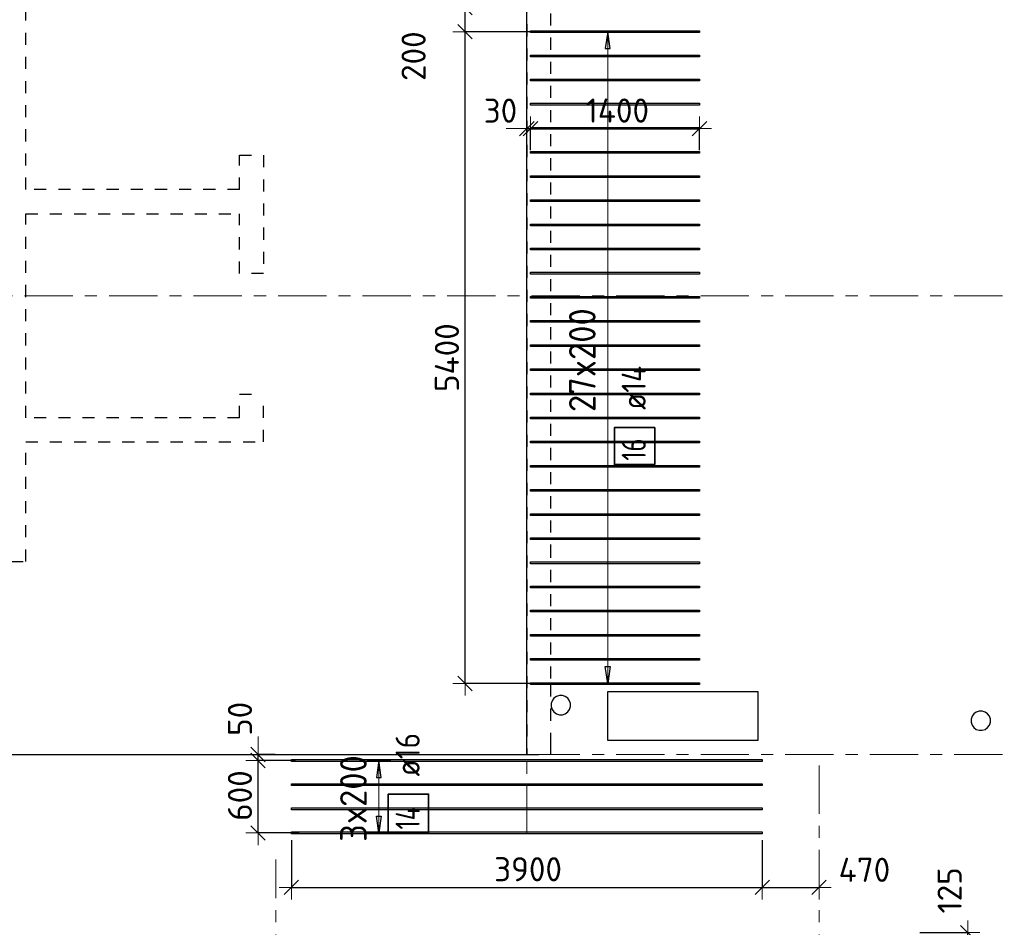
# Model space of a CAD drawing. Header units: metres. Extents: x -38 to 98, y -15 to 21.
# Tile 22 of 147: x 21.83 to 29.98, y 7.57 to 15.09. Entities that reach past the tile are written whole.
import ezdxf

# ---------------------------------------------------------------- set-up
doc = ezdxf.new("R2010")
doc.units = ezdxf.units.M
doc.header["$PDMODE"] = 65
for name, pattern in [('______11', [0.5, 0.4, -0.05, 0, -0.05]), ('______2', [0.0405, 0.03, -0.0105]), ('______5', [1.1, 0.8, -0.1, 0.1, -0.1])]:
    doc.linetypes.add(name, pattern=pattern)
for name, color, linetype, lineweight in [('XR$1$Осевая линия (1)', 7, '______5', 13), ('XR$4$Перекрытие (1)', 7, 'Continuous', 35), ('XR$4$Размерная линия (1)', 7, 'Continuous', 13)]:
    doc.layers.add(name, color=color, linetype=linetype, lineweight=lineweight)
doc.layers.add('XR$4$Арм.стержн.Доп. Арм верхн.зоны Х', color=7, linetype='Continuous', lineweight=35, true_color=0x8c8cff)
doc.layers.add('XR$6$Стена_ бетон несущ.', color=7, linetype='Continuous', lineweight=70, true_color=0xb4b496)
doc.styles.add('ISOCPEUR', font='txt')
doc.dimstyles.new('DIMSTYLE_3', dxfattribs={"dimtxt": 0.2, "dimasz": 0.2, "dimexe": 0, "dimexo": 0, "dimgap": 0.1, "dimtad": 2, "dimdec": 0, "dimlfac": 1000, "dimrnd": 5, "dimzin": 12, "dimdsep": 46, "dimtxsty": 'ISOCPEUR', "dimblk1": 'ALL_ML_STRICH', "dimblk2": 'ALL_ML_STRICH', "dimsah": 1, "dimcen": 0, "dimclrd": 7, "dimclre": 256, "dimclrt": 7, "dimadec": 0, "dimazin": 0, "dimtfac": 1, "dimtdec": 0, "dimtix": 1, "dimtmove": 2, "dimatfit": 3, "dimfxl": 0, "dimtzin": 0, "dimlwd": 0, "dimlwe": -3, "dimarcsym": 0})
doc.dimstyles.new('DIMSTYLE_33', dxfattribs={"dimtxt": 0.2, "dimasz": 0.2, "dimexe": 0, "dimexo": 0, "dimgap": 0.1, "dimtad": 2, "dimdec": 0, "dimlfac": 1000, "dimrnd": 5, "dimzin": 12, "dimdsep": 46, "dimtxsty": 'ISOCPEUR', "dimblk1": 'ALL_ML_STRICH', "dimblk2": 'ALL_ML_STRICH', "dimsah": 1, "dimcen": 0, "dimclrd": 7, "dimclre": 256, "dimclrt": 7, "dimadec": 0, "dimazin": 0, "dimtfac": 1, "dimtdec": 0, "dimtix": 1, "dimtmove": 2, "dimatfit": 3, "dimfxl": 0, "dimtvp": 1.2, "dimtzin": 0, "dimlwd": 0, "dimlwe": -3, "dimarcsym": 0})

# ---------------------------------------------------------------- blocks, each defined once
blk = doc.blocks.new('ALL_ML_STRICH')
at = {"color": 0, "linetype": 'ByBlock', "lineweight": -2}
for p, q in [((0, -0.5), (0, 0.5)), ((-1, 0), (0.5, 0)), ((-0.3, -0.3), (0.3, 0.3))]:
    blk.add_line(p, q, dxfattribs=at)
blk = doc.blocks.new('*D362')
at = {"layer": 'DEFPOINTS', "color": 7, "linetype": 'Continuous', "lineweight": 13, "transparency": 33554687}
for p in [(29.2653, 7.5243), (29.6014, 7.4), (29.6823, 7.4)]:
    blk.add_point(p, dxfattribs=at)
at = {"layer": 'XR$4$Размерная линия (1)', "color": 9, "linetype": 'Continuous', "lineweight": -2, "true_color": 0xc7c7c7, "transparency": 33554687}
for p, q in [((29.2853, 7.5243), (29.6823, 7.5243)), ((29.6214, 7.4), (29.6823, 7.4))]:
    blk.add_line(p, q, dxfattribs=at)
at = {"layer": 'XR$4$Размерная линия (1)', "color": 7, "linetype": 'Continuous', "lineweight": -2, "transparency": 33554687}
blk.add_line((29.6823, 7.4), (29.6823, 7.5243), dxfattribs=at)
at = {"layer": 'XR$4$Размерная линия (1)', "color": 7, "linetype": 'Continuous', "lineweight": 13, "transparency": 33554687, "xscale": 0.2, "yscale": 0.2, "zscale": 0.2}
for p, rotation in [((29.6823, 7.5243), 90), ((29.6823, 7.4), 270)]:
    blk.add_blockref('ALL_ML_STRICH', p, dxfattribs=dict(at, rotation=rotation))
at = {"layer": 'XR$4$Размерная линия (1)', "color": 7, "linetype": 'Continuous', "lineweight": 13, "transparency": 33554687, "insert": (29.5314, 7.8746), "char_height": 0.2, "width": 0.6, "attachment_point": 5, "rotation": 90, "style": 'ISOCPEUR'}
blk.add_mtext('\\A1;{125}', dxfattribs=at)
blk = doc.blocks.new('*D569')
at = {"layer": 'DEFPOINTS', "color": 7, "linetype": 'Continuous', "lineweight": 13, "transparency": 33554687}
for p in [(24.08, 8.3102), (27.98, 8.3102), (24.08, 7.8997)]:
    blk.add_point(p, dxfattribs=at)
at = {"layer": 'XR$4$Размерная линия (1)', "color": 9, "linetype": 'Continuous', "lineweight": -2, "true_color": 0xc7c7c7, "transparency": 33554687}
for p, q in [((24.08, 8.2902), (24.08, 7.8997)), ((27.98, 8.2902), (27.98, 7.8997))]:
    blk.add_line(p, q, dxfattribs=at)
at = {"layer": 'XR$4$Размерная линия (1)', "color": 7, "linetype": 'Continuous', "lineweight": -2, "transparency": 33554687}
blk.add_line((24.08, 7.8997), (27.98, 7.8997), dxfattribs=at)
at = {"layer": 'XR$4$Размерная линия (1)', "color": 7, "linetype": 'Continuous', "lineweight": 13, "transparency": 33554687, "xscale": 0.2, "yscale": 0.2, "zscale": 0.2, "rotation": 180}
blk.add_blockref('ALL_ML_STRICH', (24.08, 7.8997), dxfattribs=at)
at = {"layer": 'XR$4$Размерная линия (1)', "color": 7, "linetype": 'Continuous', "lineweight": 13, "transparency": 33554687, "xscale": 0.2, "yscale": 0.2, "zscale": 0.2}
blk.add_blockref('ALL_ML_STRICH', (27.98, 7.8997), dxfattribs=at)
at = {"layer": 'XR$4$Размерная линия (1)', "color": 7, "linetype": 'Continuous', "lineweight": 13, "transparency": 33554687, "insert": (26.04, 8.0497), "char_height": 0.2, "width": 0.8, "attachment_point": 5, "style": 'ISOCPEUR'}
blk.add_mtext('\\A1;{3900}', dxfattribs=at)
blk = doc.blocks.new('*D570')
at = {"layer": 'DEFPOINTS', "color": 7, "linetype": 'Continuous', "lineweight": 13, "transparency": 33554687}
for p in [(27.98, 8.3102), (27.98, 7.8997), (28.45, 7.8961)]:
    blk.add_point(p, dxfattribs=at)
at = {"layer": 'XR$4$Размерная линия (1)', "color": 9, "linetype": 'Continuous', "lineweight": -2, "true_color": 0xc7c7c7, "transparency": 33554687}
for p, q in [((27.98, 8.2902), (27.98, 7.8997)), ((28.45, 7.8997), (28.45, 7.8997))]:
    blk.add_line(p, q, dxfattribs=at)
at = {"layer": 'XR$4$Размерная линия (1)', "color": 7, "linetype": 'Continuous', "lineweight": -2, "transparency": 33554687}
blk.add_line((27.98, 7.8997), (28.45, 7.8997), dxfattribs=at)
at = {"layer": 'XR$4$Размерная линия (1)', "color": 7, "linetype": 'Continuous', "lineweight": 13, "transparency": 33554687, "xscale": 0.2, "yscale": 0.2, "zscale": 0.2, "rotation": 180}
blk.add_blockref('ALL_ML_STRICH', (27.98, 7.8997), dxfattribs=at)
at = {"layer": 'XR$4$Размерная линия (1)', "color": 7, "linetype": 'Continuous', "lineweight": 13, "transparency": 33554687, "xscale": 0.2, "yscale": 0.2, "zscale": 0.2}
blk.add_blockref('ALL_ML_STRICH', (28.45, 7.8997), dxfattribs=at)
at = {"layer": 'XR$4$Размерная линия (1)', "color": 7, "linetype": 'Continuous', "lineweight": 13, "transparency": 33554687, "insert": (28.8261, 8.045), "char_height": 0.2, "width": 0.6, "attachment_point": 5, "style": 'ISOCPEUR'}
blk.add_mtext('\\A1;{470}', dxfattribs=at)
blk = doc.blocks.new('*D571')
at = {"layer": 'DEFPOINTS', "color": 7, "linetype": 'Continuous', "lineweight": 13, "transparency": 33554687}
for p in [(24.1349, 8.9502), (23.8039, 8.3502), (24.1632, 8.3502)]:
    blk.add_point(p, dxfattribs=at)
at = {"layer": 'XR$4$Размерная линия (1)', "color": 9, "linetype": 'Continuous', "lineweight": -2, "true_color": 0xc7c7c7, "transparency": 33554687}
for p, q in [((24.1149, 8.9502), (23.8039, 8.9502)), ((24.1432, 8.3502), (23.8039, 8.3502))]:
    blk.add_line(p, q, dxfattribs=at)
at = {"layer": 'XR$4$Размерная линия (1)', "color": 7, "linetype": 'Continuous', "lineweight": -2, "transparency": 33554687}
blk.add_line((23.8039, 8.3502), (23.8039, 8.9502), dxfattribs=at)
at = {"layer": 'XR$4$Размерная линия (1)', "color": 7, "linetype": 'Continuous', "lineweight": 13, "transparency": 33554687, "xscale": 0.2, "yscale": 0.2, "zscale": 0.2}
for p, rotation in [((23.8039, 8.9502), 90), ((23.8039, 8.3502), 270)]:
    blk.add_blockref('ALL_ML_STRICH', p, dxfattribs=dict(at, rotation=rotation))
at = {"layer": 'XR$4$Размерная линия (1)', "color": 7, "linetype": 'Continuous', "lineweight": 13, "transparency": 33554687, "insert": (23.6539, 8.6602), "char_height": 0.2, "width": 0.6, "attachment_point": 5, "rotation": 90, "style": 'ISOCPEUR'}
blk.add_mtext('\\A1;{600}', dxfattribs=at)
blk = doc.blocks.new('*D572')
at = {"layer": 'DEFPOINTS', "color": 7, "linetype": 'Continuous', "lineweight": 13, "transparency": 33554687}
for p in [(23.9648, 9), (23.8039, 8.9502), (24.1349, 8.9502)]:
    blk.add_point(p, dxfattribs=at)
at = {"layer": 'XR$4$Размерная линия (1)', "color": 9, "linetype": 'Continuous', "lineweight": -2, "true_color": 0xc7c7c7, "transparency": 33554687}
for p, q in [((23.9448, 9), (23.8039, 9)), ((24.1149, 8.9502), (23.8039, 8.9502))]:
    blk.add_line(p, q, dxfattribs=at)
at = {"layer": 'XR$4$Размерная линия (1)', "color": 7, "linetype": 'Continuous', "lineweight": -2, "transparency": 33554687}
blk.add_line((23.8039, 8.9502), (23.8039, 9), dxfattribs=at)
at = {"layer": 'XR$4$Размерная линия (1)', "color": 7, "linetype": 'Continuous', "lineweight": 13, "transparency": 33554687, "xscale": 0.2, "yscale": 0.2, "zscale": 0.2}
for p, rotation in [((23.8039, 8.9502), 270), ((23.8039, 9), 90)]:
    blk.add_blockref('ALL_ML_STRICH', p, dxfattribs=dict(at, rotation=rotation))
at = {"layer": 'XR$4$Размерная линия (1)', "color": 7, "linetype": 'Continuous', "lineweight": 13, "transparency": 33554687, "insert": (23.6544, 9.2957), "char_height": 0.2, "width": 0.4, "attachment_point": 5, "rotation": 90, "style": 'ISOCPEUR'}
blk.add_mtext('\\A1;{50}', dxfattribs=at)
blk = doc.blocks.new('*D575')
at = {"layer": 'DEFPOINTS', "color": 7, "linetype": 'Continuous', "lineweight": 13, "transparency": 33554687}
for p in [(26.1349, 14.9881), (25.5181, 9.5881), (26.1666, 9.5881)]:
    blk.add_point(p, dxfattribs=at)
at = {"layer": 'XR$4$Размерная линия (1)', "color": 9, "linetype": 'Continuous', "lineweight": -2, "true_color": 0xc7c7c7, "transparency": 33554687}
for p, q in [((26.1149, 14.9881), (25.5181, 14.9881)), ((26.1466, 9.5881), (25.5181, 9.5881))]:
    blk.add_line(p, q, dxfattribs=at)
at = {"layer": 'XR$4$Размерная линия (1)', "color": 7, "linetype": 'Continuous', "lineweight": -2, "transparency": 33554687}
blk.add_line((25.5181, 9.5881), (25.5181, 14.9881), dxfattribs=at)
at = {"layer": 'XR$4$Размерная линия (1)', "color": 7, "linetype": 'Continuous', "lineweight": 13, "transparency": 33554687, "xscale": 0.2, "yscale": 0.2, "zscale": 0.2}
for p, rotation in [((25.5181, 14.9881), 90), ((25.5181, 9.5881), 270)]:
    blk.add_blockref('ALL_ML_STRICH', p, dxfattribs=dict(at, rotation=rotation))
at = {"layer": 'XR$4$Размерная линия (1)', "color": 7, "linetype": 'Continuous', "lineweight": 13, "transparency": 33554687, "insert": (25.3681, 12.2881), "char_height": 0.2, "width": 0.8, "attachment_point": 5, "rotation": 90, "style": 'ISOCPEUR'}
blk.add_mtext('\\A1;{5400}', dxfattribs=at)
blk = doc.blocks.new('*D576')
at = {"layer": 'DEFPOINTS', "color": 7, "linetype": 'Continuous', "lineweight": 13, "transparency": 33554687}
for p in [(26.1666, 15.1881), (25.5181, 14.9881), (26.1349, 14.9881)]:
    blk.add_point(p, dxfattribs=at)
at = {"layer": 'XR$4$Размерная линия (1)', "color": 9, "linetype": 'Continuous', "lineweight": -2, "true_color": 0xc7c7c7, "transparency": 33554687}
for p, q in [((26.1466, 15.1881), (25.5181, 15.1881)), ((26.1149, 14.9881), (25.5181, 14.9881))]:
    blk.add_line(p, q, dxfattribs=at)
at = {"layer": 'XR$4$Размерная линия (1)', "color": 7, "linetype": 'Continuous', "lineweight": -2, "transparency": 33554687}
blk.add_line((25.5181, 14.9881), (25.5181, 15.1881), dxfattribs=at)
at = {"layer": 'XR$4$Размерная линия (1)', "color": 7, "linetype": 'Continuous', "lineweight": 13, "transparency": 33554687, "xscale": 0.2, "yscale": 0.2, "zscale": 0.2}
for p, rotation in [((25.5181, 15.1881), 90), ((25.5181, 14.9881), 270)]:
    blk.add_blockref('ALL_ML_STRICH', p, dxfattribs=dict(at, rotation=rotation))
at = {"layer": 'XR$4$Размерная линия (1)', "color": 7, "linetype": 'Continuous', "lineweight": 13, "transparency": 33554687, "insert": (25.0921, 14.7859), "char_height": 0.2, "width": 0.6, "attachment_point": 5, "rotation": 90, "style": 'ISOCPEUR'}
blk.add_mtext('\\A1;{200}', dxfattribs=at)
blk = doc.blocks.new('*D579')
at = {"layer": 'DEFPOINTS', "color": 7, "linetype": 'Continuous', "lineweight": 13, "transparency": 33554687}
for p in [(26.03, 14.1853), (26.03, 14.0059), (26.06, 13.9861)]:
    blk.add_point(p, dxfattribs=at)
at = {"layer": 'XR$4$Размерная линия (1)', "color": 9, "linetype": 'Continuous', "lineweight": -2, "true_color": 0xc7c7c7, "transparency": 33554687}
for p, q in [((26.03, 14.0259), (26.03, 14.1853)), ((26.06, 14.0061), (26.06, 14.1853))]:
    blk.add_line(p, q, dxfattribs=at)
at = {"layer": 'XR$4$Размерная линия (1)', "color": 7, "linetype": 'Continuous', "lineweight": -2, "transparency": 33554687}
blk.add_line((26.03, 14.1853), (26.06, 14.1853), dxfattribs=at)
at = {"layer": 'XR$4$Размерная линия (1)', "color": 7, "linetype": 'Continuous', "lineweight": 13, "transparency": 33554687, "xscale": 0.2, "yscale": 0.2, "zscale": 0.2}
blk.add_blockref('ALL_ML_STRICH', (26.06, 14.1853), dxfattribs=at)
at = {"layer": 'XR$4$Размерная линия (1)', "color": 7, "linetype": 'Continuous', "lineweight": 13, "transparency": 33554687, "xscale": 0.2, "yscale": 0.2, "zscale": 0.2, "rotation": 180}
blk.add_blockref('ALL_ML_STRICH', (26.03, 14.1853), dxfattribs=at)
at = {"layer": 'XR$4$Размерная линия (1)', "color": 7, "linetype": 'Continuous', "lineweight": 13, "transparency": 33554687, "insert": (25.8116, 14.3343), "char_height": 0.2, "width": 0.4, "attachment_point": 5, "style": 'ISOCPEUR'}
blk.add_mtext('\\A1;{30}', dxfattribs=at)
blk = doc.blocks.new('*D580')
at = {"layer": 'DEFPOINTS', "color": 7, "linetype": 'Continuous', "lineweight": 13, "transparency": 33554687}
for p in [(26.06, 14.1853), (26.06, 13.9861), (27.46, 13.9861)]:
    blk.add_point(p, dxfattribs=at)
at = {"layer": 'XR$4$Размерная линия (1)', "color": 9, "linetype": 'Continuous', "lineweight": -2, "true_color": 0xc7c7c7, "transparency": 33554687}
for p, q in [((26.06, 14.0061), (26.06, 14.1853)), ((27.46, 14.0061), (27.46, 14.1853))]:
    blk.add_line(p, q, dxfattribs=at)
at = {"layer": 'XR$4$Размерная линия (1)', "color": 7, "linetype": 'Continuous', "lineweight": -2, "transparency": 33554687}
blk.add_line((26.06, 14.1853), (27.46, 14.1853), dxfattribs=at)
at = {"layer": 'XR$4$Размерная линия (1)', "color": 7, "linetype": 'Continuous', "lineweight": 13, "transparency": 33554687, "xscale": 0.2, "yscale": 0.2, "zscale": 0.2, "rotation": 180}
blk.add_blockref('ALL_ML_STRICH', (26.06, 14.1853), dxfattribs=at)
at = {"layer": 'XR$4$Размерная линия (1)', "color": 7, "linetype": 'Continuous', "lineweight": 13, "transparency": 33554687, "xscale": 0.2, "yscale": 0.2, "zscale": 0.2}
blk.add_blockref('ALL_ML_STRICH', (27.46, 14.1853), dxfattribs=at)
at = {"layer": 'XR$4$Размерная линия (1)', "color": 7, "linetype": 'Continuous', "lineweight": 13, "transparency": 33554687, "insert": (26.78, 14.3353), "char_height": 0.2, "width": 0.8, "attachment_point": 5, "style": 'ISOCPEUR'}
blk.add_mtext('\\A1;{1400}', dxfattribs=at)

msp = doc.modelspace()

# ---------------------------------------------------------------- linework, layer by layer
at = {"layer": 'XR$1$Осевая линия (1)', "color": 253, "linetype": '______11', "lineweight": 13, "true_color": 0xa0a0a0, "transparency": 33554687}
for p, q in [((26.03, 8.34), (26.03, 19.78)), ((-2.63, 12.8), (62.6, 12.8)), ((-2.63, 9), (62.6, 9)), ((28.45, -3.39), (28.45, 8.92)), ((23.95, -3.39), (23.95, 8.13))]:
    msp.add_line(p, q, dxfattribs=at)
at = {"layer": 'XR$4$Арм.стержн.Доп. Арм верхн.зоны Х', "color": 253, "linetype": 'Continuous', "lineweight": -3, "true_color": 0xa0a0a0, "transparency": 33554687}
for p, q in [((26.6996, 14.9881), (26.5996, 14.9881)), ((26.6996, 14.9881), (26.7996, 14.9881)), ((26.6996, 9.5881), (26.5996, 9.5881)), ((26.6996, 9.5881), (26.7996, 9.5881)), ((24.8037, 8.9502), (24.7037, 8.9502)), ((24.8037, 8.9502), (24.9037, 8.9502)), ((24.8037, 8.3502), (24.7037, 8.3502)), ((24.8037, 8.3502), (24.9037, 8.3502))]:
    msp.add_line(p, q, dxfattribs=at)
at = {"layer": 'XR$4$Арм.стержн.Доп. Арм верхн.зоны Х', "color": 7, "linetype": 'Continuous', "lineweight": 25, "transparency": 33554687}
for p, q in [((26.6996, 14.9881), (26.6796, 14.8481)), ((26.7196, 14.8481), (26.6996, 14.9881)), ((26.6796, 14.8481), (26.7196, 14.8481)), ((26.6996, 9.5881), (26.6796, 9.7281)), ((26.6796, 9.7281), (26.7196, 9.7281)), ((26.7196, 9.7281), (26.6996, 9.5881)), ((24.8037, 8.9502), (24.7837, 8.8102)), ((24.8237, 8.8102), (24.8037, 8.9502)), ((24.7837, 8.8102), (24.8237, 8.8102)), ((24.8037, 8.3502), (24.7837, 8.4902)), ((24.7837, 8.4902), (24.8237, 8.4902)), ((24.8237, 8.4902), (24.8037, 8.3502))]:
    msp.add_line(p, q, dxfattribs=at)
at = {"layer": 'XR$4$Арм.стержн.Доп. Арм верхн.зоны Х', "color": 7, "linetype": 'Continuous', "lineweight": 13, "transparency": 33554687}
for p, q in [((26.6996, 14.9881), (26.6996, 14.9881)), ((26.6996, 9.5881), (26.6996, 14.9881)), ((26.6996, 9.5881), (26.6996, 9.5881)), ((24.8037, 8.9502), (24.8037, 8.9502)), ((24.8037, 8.3502), (24.8037, 8.9502)), ((24.8037, 8.3502), (24.8037, 8.3502))]:
    msp.add_line(p, q, dxfattribs=at)
at = {"layer": 'XR$4$Арм.стержн.Доп. Арм верхн.зоны Х', "color": 7, "linetype": 'Continuous', "lineweight": 25, "transparency": 33554687}
for points in [[(26.06, 14.9951), (27.46, 14.9951), (27.46, 14.9811), (26.06, 14.9811), (26.06, 14.9951)], [(26.06, 14.7951), (27.46, 14.7951), (27.46, 14.7811), (26.06, 14.7811), (26.06, 14.7951)], [(26.06, 14.5951), (27.46, 14.5951), (27.46, 14.5811), (26.06, 14.5811), (26.06, 14.5951)], [(26.06, 14.3951), (27.46, 14.3951), (27.46, 14.3811), (26.06, 14.3811), (26.06, 14.3951)], [(26.06, 14.1951), (27.46, 14.1951), (27.46, 14.1811), (26.06, 14.1811), (26.06, 14.1951)], [(26.06, 13.9951), (27.46, 13.9951), (27.46, 13.9811), (26.06, 13.9811), (26.06, 13.9951)], [(26.06, 13.7951), (27.46, 13.7951), (27.46, 13.7811), (26.06, 13.7811), (26.06, 13.7951)], [(26.06, 13.5951), (27.46, 13.5951), (27.46, 13.5811), (26.06, 13.5811), (26.06, 13.5951)], [(26.06, 13.3951), (27.46, 13.3951), (27.46, 13.3811), (26.06, 13.3811), (26.06, 13.3951)], [(26.06, 13.1951), (27.46, 13.1951), (27.46, 13.1811), (26.06, 13.1811), (26.06, 13.1951)], [(26.06, 12.9951), (27.46, 12.9951), (27.46, 12.9811), (26.06, 12.9811), (26.06, 12.9951)], [(26.06, 12.7951), (27.46, 12.7951), (27.46, 12.7811), (26.06, 12.7811), (26.06, 12.7951)], [(26.06, 12.5951), (27.46, 12.5951), (27.46, 12.5811), (26.06, 12.5811), (26.06, 12.5951)], [(26.06, 12.3951), (27.46, 12.3951), (27.46, 12.3811), (26.06, 12.3811), (26.06, 12.3951)], [(26.06, 12.1951), (27.46, 12.1951), (27.46, 12.1811), (26.06, 12.1811), (26.06, 12.1951)], [(26.06, 11.9951), (27.46, 11.9951), (27.46, 11.9811), (26.06, 11.9811), (26.06, 11.9951)], [(26.06, 11.7951), (27.46, 11.7951), (27.46, 11.7811), (26.06, 11.7811), (26.06, 11.7951)], [(26.06, 11.5951), (27.46, 11.5951), (27.46, 11.5811), (26.06, 11.5811), (26.06, 11.5951)], [(26.06, 11.3951), (27.46, 11.3951), (27.46, 11.3811), (26.06, 11.3811), (26.06, 11.3951)], [(26.06, 11.1951), (27.46, 11.1951), (27.46, 11.1811), (26.06, 11.1811), (26.06, 11.1951)], [(26.06, 10.9951), (27.46, 10.9951), (27.46, 10.9811), (26.06, 10.9811), (26.06, 10.9951)], [(26.06, 10.7951), (27.46, 10.7951), (27.46, 10.7811), (26.06, 10.7811), (26.06, 10.7951)], [(26.06, 10.5951), (27.46, 10.5951), (27.46, 10.5811), (26.06, 10.5811), (26.06, 10.5951)], [(26.06, 10.3951), (27.46, 10.3951), (27.46, 10.3811), (26.06, 10.3811), (26.06, 10.3951)], [(26.06, 10.1951), (27.46, 10.1951), (27.46, 10.1811), (26.06, 10.1811), (26.06, 10.1951)], [(26.06, 9.9951), (27.46, 9.9951), (27.46, 9.9811), (26.06, 9.9811), (26.06, 9.9951)], [(26.06, 9.7951), (27.46, 9.7951), (27.46, 9.7811), (26.06, 9.7811), (26.06, 9.7951)], [(26.06, 9.5951), (27.46, 9.5951), (27.46, 9.5811), (26.06, 9.5811), (26.06, 9.5951)], [(27.98, 8.9422), (24.08, 8.9422), (24.08, 8.9582), (27.98, 8.9582), (27.98, 8.9422)], [(27.98, 8.7422), (24.08, 8.7422), (24.08, 8.7582), (27.98, 8.7582), (27.98, 8.7422)], [(27.98, 8.5422), (24.08, 8.5422), (24.08, 8.5582), (27.98, 8.5582), (27.98, 8.5422)], [(27.98, 8.3422), (24.08, 8.3422), (24.08, 8.3582), (27.98, 8.3582), (27.98, 8.3422)]]:
    msp.add_lwpolyline(points, dxfattribs=at)
at = {"layer": 'XR$4$Арм.стержн.Доп. Арм верхн.зоны Х', "color": 7, "linetype": 'Continuous', "lineweight": 35, "transparency": 33554687}
for points in [[(27.0888, 11.4017), (27.0888, 11.7084), (26.7554, 11.7084), (26.7554, 11.4017), (27.0888, 11.4017)], [(25.2163, 8.3454), (25.2163, 8.6721), (24.883, 8.6721), (24.883, 8.3454), (25.2163, 8.3454)]]:
    msp.add_lwpolyline(points, dxfattribs=at)
at = {"layer": 'XR$4$Перекрытие (1)', "color": 7, "linetype": 'Continuous', "lineweight": 25, "transparency": 33554687}
for p, q in [((26.03, 9.0002), (26.03, 16.4002)), ((26.255, 9.4667), (26.2401, 9.4462)), ((26.2754, 9.4815), (26.255, 9.4667)), ((26.2994, 9.4893), (26.2754, 9.4815)), ((26.3246, 9.4893), (26.2994, 9.4893)), ((26.3486, 9.4815), (26.3246, 9.4893)), ((26.3691, 9.4667), (26.3486, 9.4815)), ((26.3839, 9.4462), (26.3691, 9.4667)), ((27.9473, 9.5202), (26.6973, 9.52)), ((26.6973, 9.52), (26.6973, 9.12)), ((27.9473, 9.1202), (27.9473, 9.5202)), ((26.2401, 9.4462), (26.2323, 9.4222)), ((26.2323, 9.4222), (26.2323, 9.397)), ((26.2323, 9.397), (26.2401, 9.373)), ((26.3917, 9.4222), (26.3839, 9.4462)), ((26.3839, 9.373), (26.3917, 9.397)), ((26.3917, 9.397), (26.3917, 9.4222)), ((26.2401, 9.373), (26.255, 9.3526)), ((26.255, 9.3526), (26.2754, 9.3377)), ((26.2754, 9.3377), (26.2994, 9.3299)), ((26.2994, 9.3299), (26.3246, 9.3299)), ((26.3246, 9.3299), (26.3486, 9.3377)), ((26.3486, 9.3377), (26.3691, 9.3526)), ((26.3691, 9.3526), (26.3839, 9.373)), ((29.7172, 9.3169), (29.7094, 9.2929)), ((29.732, 9.3373), (29.7172, 9.3169)), ((29.7524, 9.3521), (29.732, 9.3373)), ((29.7764, 9.3599), (29.7524, 9.3521)), ((29.8017, 9.3599), (29.7764, 9.3599)), ((29.8257, 9.3521), (29.8017, 9.3599)), ((29.8461, 9.3373), (29.8257, 9.3521)), ((29.8609, 9.3169), (29.8461, 9.3373)), ((29.8687, 9.2929), (29.8609, 9.3169)), ((29.7094, 9.2929), (29.7094, 9.2676)), ((29.7094, 9.2676), (29.7172, 9.2436)), ((29.7172, 9.2436), (29.732, 9.2232)), ((29.732, 9.2232), (29.7524, 9.2084)), ((29.8257, 9.2084), (29.8461, 9.2232)), ((29.8461, 9.2232), (29.8609, 9.2436)), ((29.8609, 9.2436), (29.8687, 9.2676)), ((29.8687, 9.2676), (29.8687, 9.2929)), ((29.7524, 9.2084), (29.7764, 9.2006)), ((29.7764, 9.2006), (29.8017, 9.2006)), ((29.8017, 9.2006), (29.8257, 9.2084)), ((26.6973, 9.12), (27.9473, 9.1202)), ((21.68, 9.0002), (26.03, 9.0002))]:
    msp.add_line(p, q, dxfattribs=at)
at = {"layer": 'XR$6$Стена_ бетон несущ.', "color": 253, "linetype": '______2', "lineweight": -3, "true_color": 0xa0a0a0, "transparency": 33554687}
for p, q in [((21.88, 13.68), (21.88, 16.45)), ((26.03, 16.45), (26.03, 9)), ((26.23, 10.6396), (26.23, 15.35)), ((23.6503, 13.68), (23.6503, 13.965)), ((23.6503, 13.965), (23.8503, 13.965)), ((23.8503, 13.965), (23.8503, 12.985)), ((23.6503, 13.68), (21.88, 13.68)), ((21.88, 13.48), (23.6503, 13.48)), ((21.88, 11.79), (21.88, 13.48)), ((23.6503, 12.985), (23.6503, 13.48)), ((23.8503, 12.985), (23.6503, 12.985)), ((23.6503, 11.79), (23.6503, 11.985)), ((23.6503, 11.985), (23.8503, 11.985)), ((23.8503, 11.59), (23.8503, 11.985)), ((23.6503, 11.79), (21.88, 11.79)), ((21.88, 11.59), (23.8503, 11.59)), ((21.88, 10.8), (21.88, 11.59)), ((21.88, 10.6), (21.88, 10.8)), ((26.23, 9.8294), (26.23, 10.6396)), ((21.76, 10.6), (21.88, 10.6)), ((26.23, 9.6294), (26.23, 9.8294)), ((26.23, 9.08), (26.23, 9.6294)), ((26.23, 9), (26.23, 9.08)), ((26.03, 9), (26.229, 9)), ((26.229, 9), (26.23, 9))]:
    msp.add_line(p, q, dxfattribs=at)

# ---------------------------------------------------------------- texts
at = {"layer": 'XR$4$Арм.стержн.Доп. Арм верхн.зоны Х', "color": 7, "linetype": 'Continuous', "lineweight": 13, "transparency": 33554687, "char_height": 0.22, "attachment_point": 7, "rotation": 90, "style": 'ISOCPEUR'}
for s, insert, width in [('\\W0.95;27x200', (26.5996, 11.8371), 1.028182), ('\\W0.95;3x200', (24.7037, 8.2762), 0.873359)]:
    msp.add_mtext(s, dxfattribs=dict(at, insert=insert, width=width))
at = {"layer": 'XR$4$Арм.стержн.Доп. Арм верхн.зоны Х', "color": 7, "linetype": 'Continuous', "lineweight": 25, "transparency": 33554687, "char_height": 0.2, "attachment_point": 7, "rotation": 90, "style": 'ISOCPEUR'}
for s, insert, width in [('\\W0.89; ø14 ', (27.0154, 11.7417), 0.769432), ('\\W0.75;16', (27.0154, 11.435), 0.314854), ('\\W0.89; ø16 ', (25.143, 8.7054), 0.749105), ('\\W0.76;14', (25.143, 8.3788), 0.336375)]:
    msp.add_mtext(s, dxfattribs=dict(at, insert=insert, width=width))

# ---------------------------------------------------------------- dimensions: what is measured, and where the dimension line sits
at = {"layer": 'XR$4$Размерная линия (1)', "color": 7, "linetype": 'Continuous', "lineweight": 13, "transparency": 33554687}
for base, p1, p2, dimstyle, picture, middle in [((25.5181, 15.1881), (26.1149, 14.9881), (26.1466, 15.1881), 'DIMSTYLE_33', '*D576', (25.0921, 14.7859)), ((25.5181, 14.9881), (26.1466, 9.5881), (26.1149, 14.9881), 'DIMSTYLE_3', '*D575', (25.3681, 12.2881)), ((23.8039, 9), (24.1149, 8.9502), (23.9448, 9), 'DIMSTYLE_33', '*D572', (23.6544, 9.2957)), ((23.8039, 8.9502), (24.1432, 8.3502), (24.1149, 8.9502), 'DIMSTYLE_3', '*D571', (23.6539, 8.6602)), ((29.6823, 7.5243), (29.6214, 7.4), (29.2853, 7.5243), 'DIMSTYLE_33', '*D362', (29.5314, 7.8746))]:
    dim = msp.add_linear_dim(base=base, p1=p1, p2=p2, angle=90, dimstyle=dimstyle, override={"dimpost": '<>', "dimclrd": 7, "dimclre": 9, "dimclrt": 7, "dimlwd": 0, "dimlwe": 65533}, dxfattribs=at)
    dim.commit()
    dim.dimension.update_dxf_attribs({"geometry": picture, "text_midpoint": middle, "dimtype": 160})
for base, p1, p2, dimstyle, picture, middle in [((26.06, 14.1853), (26.03, 14.0259), (26.06, 14.0061), 'DIMSTYLE_33', '*D579', (25.8116, 14.3343)), ((27.46, 14.1853), (26.06, 14.0061), (27.46, 14.0061), 'DIMSTYLE_3', '*D580', (26.78, 14.3353)), ((27.98, 7.8997), (24.08, 8.2902), (27.98, 8.2902), 'DIMSTYLE_3', '*D569', (26.04, 8.0497)), ((28.45, 7.8997), (27.98, 8.2902), (28.45, 7.8997), 'DIMSTYLE_33', '*D570', (28.8261, 8.045))]:
    dim = msp.add_linear_dim(base=base, p1=p1, p2=p2, dimstyle=dimstyle, override={"dimpost": '<>', "dimclrd": 7, "dimclre": 9, "dimclrt": 7, "dimlwd": 0, "dimlwe": 65533}, dxfattribs=at)
    dim.commit()
    dim.dimension.update_dxf_attribs({"geometry": picture, "text_midpoint": middle, "dimtype": 160})

doc.saveas('drawing.dxf')
